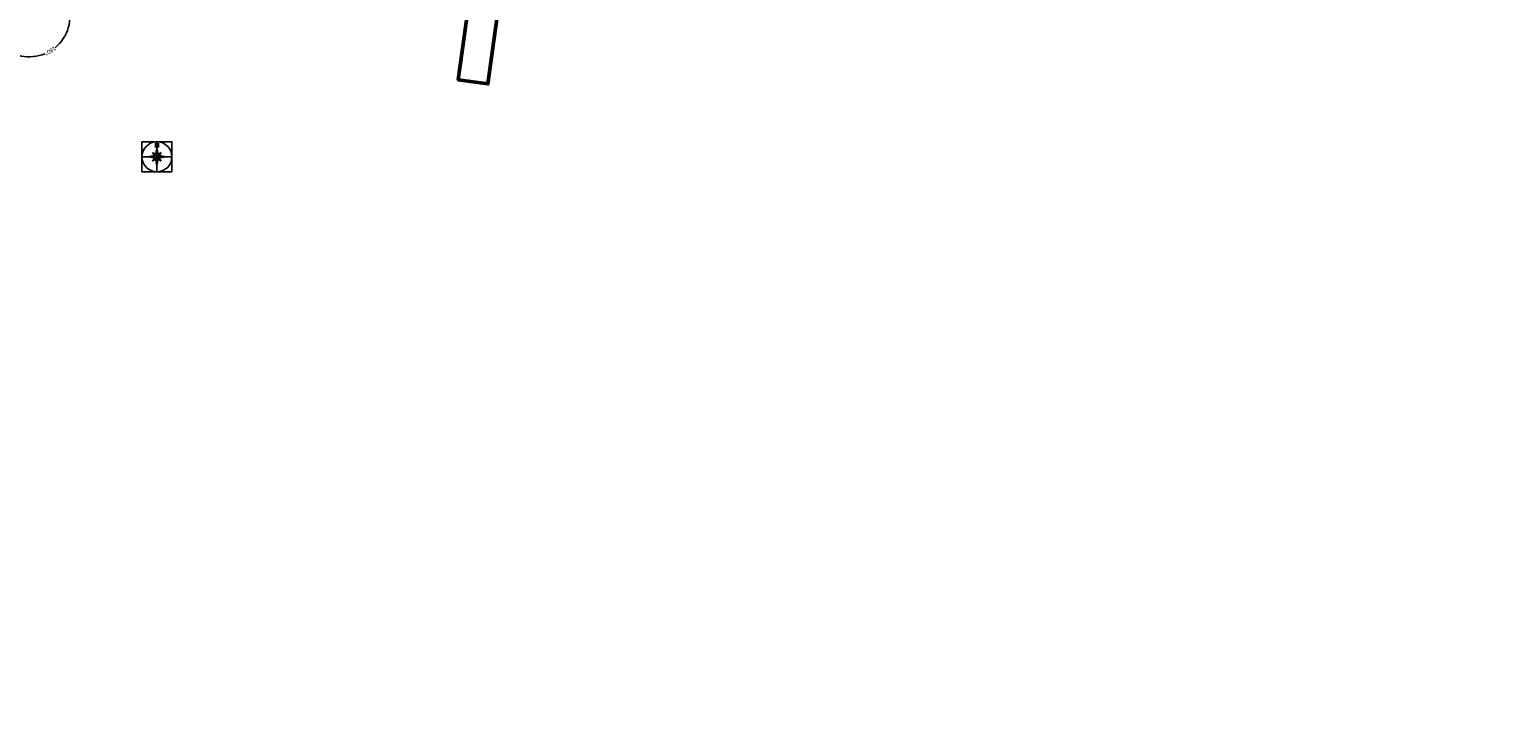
# Model space of a CAD drawing. Header units: millimetres. Extents: x 6504137 to 6515825, y 5737606 to 5784558.
# Tile 16 of 115: x 6507181 to 6507964, y 5752171 to 5752544. Entities that reach past the tile are written whole.
import ezdxf

# ---------------------------------------------------------------- set-up
doc = ezdxf.new("R2010")
doc.units = ezdxf.units.MM
doc.layers.add('@pomocnicza', color=3, linetype='Continuous', plot=False)
doc.layers.add('_Kąt załomu', color=7, linetype='Continuous')
doc.layers.add('_Zakres mapy projektowej', color=4, linetype='Continuous', lineweight=50)
doc.styles.get("Standard").update_dxf_attribs({"font": 'ARIALN.TTF'})
doc.dimstyles.new('Kat załomu', dxfattribs={"dimtxt": 2.2, "dimasz": 5, "dimexe": 0.18, "dimexo": 0.0625, "dimtad": 0, "dimtih": 1, "dimtoh": 1, "dimdec": 4, "dimzin": 0, "dimdsep": 46, "dimtxsty": 'Standard', "dimcen": 0.9, "dimse1": 1, "dimse2": 1, "dimadec": 0, "dimazin": 0, "dimtfac": 1, "dimtdec": 4, "dimtofl": 0, "dimtmove": 0, "dimatfit": 3, "dimfxl": 1, "dimtolj": 1, "dimtzin": 0, "dimarcsym": 0})

# ---------------------------------------------------------------- blocks, each defined once
blk = doc.blocks.new('roza')
for p, q in [((-4.69, 0), (-0.78, 0.78)), ((-0.78, -0.78), (-4.69, 0)), ((0, 0), (-4.69, 0)), ((-4.3, 0.07), (-4.3, -0.01)), ((-3.91, 0.15), (-3.91, -0.01)), ((-3.52, 0.23), (-3.52, -0.01)), ((-3.13, 0.3), (-3.13, -0.01)), ((-2.74, 0.38), (-2.74, -0.01)), ((-2.35, 0.46), (-2.35, -0.01)), ((-1.24, 0.69), (-2.33, 2.32)), ((-2.33, 2.32), (-1.62, 1.62)), ((-2.33, 2.32), (-1.15, 1.54)), ((-1.96, -0.01), (-1.96, 0.54)), ((-1.82, 1.98), (-1.89, 1.91)), ((-1.62, 1.62), (-1.49, 1.76)), ((-1.62, 1.62), (-1.34, 1.35)), ((-1.56, 0), (-1.57, 0.62)), ((-1.34, 1.35), (-1.15, 1.54)), ((-1.34, 1.35), (-0.78, 0.78)), ((-1.18, 0.7), (-1.17, 0)), ((-1.15, 1.54), (-0.7, 1.23)), ((-1.06, 1.08), (-0.82, 1.32)), ((-0.78, 0.78), (0, 4.69)), ((-0.78, 0), (-0.78, 0.8)), ((0, 0), (-0.78, 0.78)), ((-0.78, -0.78), (0, 0)), ((-0.73, 7.3), (-0.73, 4.96)), ((-0.73, 7.3), (0.84, 4.96)), ((-0.39, 0.39), (-0.39, 0)), ((0.07, 4.3), (-0.01, 4.3)), ((0.15, 3.91), (-0.01, 3.91)), ((0.23, 3.52), (-0.01, 3.52)), ((0.3, 3.13), (-0.01, 3.13)), ((0.38, 2.74), (-0.01, 2.74)), ((0.46, 2.35), (-0.01, 2.35)), ((-0.01, 1.96), (0.54, 1.96)), ((0, 0), (0, 4.69)), ((0, 4.69), (0.78, 0.78)), ((0, 1.56), (0.62, 1.57)), ((0.7, 1.18), (0, 1.17)), ((0, 0.78), (0.8, 0.78)), ((0, 0), (0.78, 0.78)), ((0.39, 0.39), (0, 0.39)), ((0, 0), (4.69, 0)), ((0, 0), (0.78, -0.78)), ((0, 0), (0, -4.69)), ((0.39, -0.39), (0.39, 0)), ((0.69, 1.24), (2.32, 2.33)), ((1.35, 1.34), (0.78, 0.78)), ((0.78, 0.78), (4.69, 0)), ((0.78, 0), (0.78, -0.8)), ((0.84, 4.96), (0.83, 7.31)), ((1.08, 1.06), (1.32, 0.82)), ((1.18, -0.7), (1.17, 0)), ((1.54, 1.15), (1.23, 0.7)), ((1.62, 1.62), (1.35, 1.34)), ((1.35, 1.34), (1.54, 1.15)), ((2.32, 2.33), (1.54, 1.15)), ((1.56, 0), (1.57, -0.62)), ((2.32, 2.33), (1.62, 1.62)), ((1.62, 1.62), (1.76, 1.49)), ((1.98, 1.82), (1.91, 1.89)), ((1.96, 0.01), (1.96, -0.54)), ((2.35, -0.46), (2.35, 0.01)), ((2.74, -0.38), (2.74, 0.01)), ((3.13, -0.3), (3.13, 0.01)), ((3.52, -0.23), (3.52, 0.01)), ((3.91, -0.15), (3.91, 0.01)), ((4.3, -0.07), (4.3, 0.01)), ((-2.32, -2.33), (-1.54, -1.15)), ((-0.69, -1.24), (-2.32, -2.33)), ((-2.32, -2.33), (-1.62, -1.62)), ((-1.98, -1.82), (-1.91, -1.89)), ((-1.62, -1.62), (-1.76, -1.49)), ((-1.62, -1.62), (-1.35, -1.34)), ((-1.54, -1.15), (-1.23, -0.7)), ((-1.35, -1.34), (-1.54, -1.15)), ((-1.35, -1.34), (-0.78, -0.78)), ((-1.08, -1.06), (-1.32, -0.82)), ((0, -0.78), (-0.8, -0.78)), ((0, -4.69), (-0.78, -0.78)), ((-0.7, -1.18), (0, -1.17)), ((0, -1.56), (-0.62, -1.57)), ((0.01, -1.96), (-0.54, -1.96)), ((-0.46, -2.35), (0.01, -2.35)), ((-0.39, -0.39), (0, -0.39)), ((-0.38, -2.74), (0.01, -2.74)), ((-0.3, -3.13), (0.01, -3.13)), ((-0.23, -3.52), (0.01, -3.52)), ((-0.15, -3.91), (0.01, -3.91)), ((-0.07, -4.3), (0.01, -4.3)), ((0.78, -0.78), (0, -4.69)), ((1.15, -1.54), (0.7, -1.23)), ((4.69, 0), (0.78, -0.78)), ((1.34, -1.35), (0.78, -0.78)), ((1.06, -1.08), (0.82, -1.32)), ((1.34, -1.35), (1.15, -1.54)), ((2.33, -2.32), (1.15, -1.54)), ((1.24, -0.69), (2.33, -2.32)), ((1.62, -1.62), (1.34, -1.35)), ((1.62, -1.62), (1.49, -1.76)), ((2.33, -2.32), (1.62, -1.62)), ((1.82, -1.98), (1.89, -1.91))]:
    blk.add_line(p, q)
at = {"layer": '@pomocnicza'}
for p, q in [((0, 8), (0, -8)), ((8, 0), (-8, 0))]:
    blk.add_line(p, q, dxfattribs=at)
blk.add_lwpolyline([(-8, 8), (8, 8), (8, -8), (-8, -8)], close=True, dxfattribs=at)
blk.add_circle((0, 0), 8, dxfattribs=at)
blk = doc.blocks.new('*D52')
at = {"layer": '_Kąt załomu', "color": 0, "lineweight": -2, "transparency": 16777216}
for start, end in [(309.15151, 17.74049), (224.14642, 292.73423)]:
    blk.add_arc((6507180.93, 5752551.25), 21.75, start, end, dxfattribs=at)
at = {"layer": '_Kąt załomu', "color": 0, "transparency": 16777216}
for points in [[(6507200.88, 5752557.53), (6507202.4, 5752558.22), (6507199.58, 5752562.43)], [(6507164.66, 5752535.59), (6507165.98, 5752536.61), (6507162.28, 5752540.07)]]:
    blk.add_solid(points, dxfattribs=at)
at = {"layer": 'Defpoints', "color": 0, "transparency": 16777216}
for p in [(6507978.43, 5753029.36), (6507180.93, 5752551.25), (6507199.94, 5752540.69), (6506461.25, 5752119.79)]:
    blk.add_point(p, dxfattribs=at)
at = {"layer": '_Kąt załomu', "color": 0, "transparency": 16777216, "insert": (6507192.11, 5752532.6), "char_height": 2.2, "attachment_point": 5, "rotation": 211}
blk.add_mtext('\\A1;180°', dxfattribs=at)

msp = doc.modelspace()

# ---------------------------------------------------------------- linework, layer by layer
at = {"layer": '_Zakres mapy projektowej'}
msp.add_lwpolyline([(6507444.23204, 5752762.449), (6507515.30931, 5752850.86793), (6507528.49548, 5752841.10809), (6507459.47349, 5752755.87029), (6507426.10675, 5752515.00799), (6507410.2581, 5752517.20351), (6507429.23971, 5752654.22484), (6507403.6737, 5752664.36698)], close=True, dxfattribs=at)

# ---------------------------------------------------------------- block references
at = {"layer": '@pomocnicza'}
msp.add_blockref('roza', (6507249.15848, 5752476.03607), dxfattribs=at)

# ---------------------------------------------------------------- dimensions: what is measured, and where the dimension line sits
at = {"layer": '_Kąt załomu'}
dim = msp.add_angular_dim_3p(base=(6507199.93622, 5752540.68548), center=(6507180.927, 5752551.247), p1=(6507978.431, 5753029.365), p2=(6506461.251, 5752119.78799), dimstyle='Kat załomu', dxfattribs=at)
dim.commit()
dim.dimension.update_dxf_attribs({"geometry": '*D52', "text_midpoint": (6507192.10871, 5752532.59585), "text_rotation": 211})

doc.saveas('drawing.dxf')
